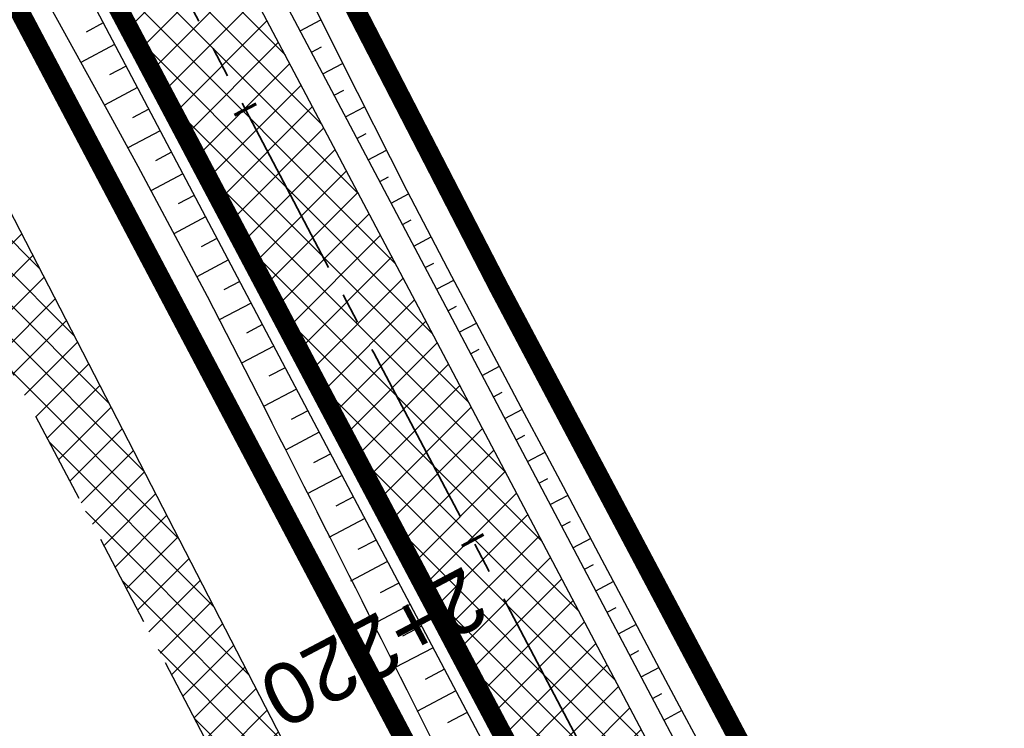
# Model space of a CAD drawing. Header units: metres. Extents: x 7529682 to 7533751, y 5721195 to 5727842.
# Tile 107 of 210: x 7530743 to 7530763, y 5725833 to 5725848. Entities that reach past the tile are written whole.
import ezdxf

# ---------------------------------------------------------------- set-up
doc = ezdxf.new("R2010")
doc.units = ezdxf.units.M
for name, pattern in [('817-dzialki-09-05-04$0$HIDDEN', [0.375, 0.25, -0.125]), ('ACAD_ISO05W100', [33, 24, -3, 0, -3, 0, -3]), ('CENTER2', [28.575000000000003, 19.05, -3.175, 3.175, -3.175]), ('HIDDEN', [9.524999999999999, 6.35, -3.175])]:
    doc.linetypes.add(name, pattern=pattern)
for name, color, linetype in [('C-DROGI-SYTUACJA', 7, 'Continuous'), ('C-DROGI-SYTUACJA-ETYKIETY', 7, 'Continuous'), ('D-hatch-pobocza', 131, 'Continuous'), ('D-pobocza', 60, 'Continuous'), ('D-rowy', 160, 'Continuous'), ('D-skarpa', 2, 'Continuous'), ('D-skarpa-kreskowanie', 2, 'Continuous')]:
    doc.layers.add(name, color=color, linetype=linetype)
for name, color, linetype, lineweight, true_color in [('D-ewidencja-numery', 7, 'Continuous', 50, 0x40ff00), ('D-hatch-ciag-pieszo-rowerowy', 7, 'Continuous', 13, 0xff9f80), ('D-LR-etap-III', 7, '817-dzialki-09-05-04$0$HIDDEN', 50, 0x00008f)]:
    doc.layers.add(name, color=color, linetype=linetype, lineweight=lineweight, true_color=true_color)
for name, color, linetype, lineweight in [('D-krawędzie', 3, 'Continuous', 30), ('D-obrzeża', 2, 'Continuous', 30), ('D-pas-drogowy', 7, 'ACAD_ISO05W100', 50)]:
    doc.layers.add(name, color=color, linetype=linetype, lineweight=lineweight)
doc.layers.add('poprzeczki', color=7, linetype='Continuous', true_color=0x0000c7)
doc.styles.get("Standard").update_dxf_attribs({"font": 'arial.ttf'})
pattern_1 = [(45, (0, 0), (-0.3367596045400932, 0.3367596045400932), []), (135, (0, 0), (-0.3367596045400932, -0.3367596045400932), [])]

# ---------------------------------------------------------------- blocks, each defined once
blk = doc.blocks.new('AeccTickLine')
at = {"color": 0, "linetype": 'ByBlock', "lineweight": -2}
blk.add_line((0, 1), (-3.673819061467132e-16, -1), dxfattribs=at)

msp = doc.modelspace()

# ---------------------------------------------------------------- hatches: boundary and pattern name
at = {"layer": 'D-hatch-ciag-pieszo-rowerowy'}
h = msp.add_hatch(dxfattribs=at)
h.set_pattern_fill('ANSI37', color=256, scale=0.15, style=0)
h.set_pattern_definition(pattern_1)
h.paths.add_polyline_path([(7530714.411684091, 5725910.764586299), (7530696.205942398, 5725945.269212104), (7530692.657486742, 5725952.012780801), (7530691.541264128, 5725951.449744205), (7530695.100067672, 5725944.686510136), (7530713.30630457, 5725910.1809459), (7530731.225186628, 5725876.243669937), (7530749.9411932, 5725840.80064079), (7530759.629252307, 5725822.460878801), (7530760.738189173, 5725823.037785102), (7530751.046456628, 5725841.384501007), (7530732.330539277, 5725876.827361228)])
h.paths.add_polyline_path([(7530713.30630457, 5725910.1809459), (7530695.100067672, 5725944.686510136), (7530691.541264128, 5725951.449744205), (7530690.425041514, 5725950.88670761), (7530693.994192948, 5725944.103808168), (7530712.200589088, 5725909.597942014), (7530730.119780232, 5725875.660080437), (7530748.835751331, 5725840.217118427), (7530758.520315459, 5725821.883972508), (7530759.629252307, 5725822.460878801), (7530749.9411932, 5725840.80064079), (7530731.225186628, 5725876.243669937)])
at = {"layer": 'D-hatch-pobocza'}
h = msp.add_hatch(dxfattribs=at)
h.set_pattern_fill('ANSI37', color=256, scale=0.15, style=0)
h.set_pattern_definition(pattern_1)
h.paths.add_polyline_path([(7530720.98, 5725884.44), (7530708.37, 5725908.34), (7530695.8, 5725932.28), (7530687.36, 5725949.02), (7530675.509999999, 5725970.87), (7530663.29, 5725994.02), (7530649.63, 5726020.19), (7530635.9, 5726046.17), (7530600.685173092, 5726114.059213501), (7530599.742800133, 5726113.514541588), (7530641.555222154, 5726032.007915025), (7530660.960861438, 5725995.070069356), (7530689.128213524, 5725941.540167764), (7530707.335918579, 5725907.031820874), (7530725.255781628, 5725873.092686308), (7530743.969545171, 5725837.653904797), (7530770.526708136, 5725787.119408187), (7530787.864146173, 5725754.266918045), (7530809.812893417, 5725712.701971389), (7530812.027706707, 5725712.540894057), (7530798.84, 5725737.15), (7530787.349999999, 5725758.8), (7530776.05, 5725780.2), (7530760.429999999, 5725809.79), (7530749.219999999, 5725830.63), (7530733.519999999, 5725861.06)])

# ---------------------------------------------------------------- linework, layer by layer
at = {"layer": 'C-DROGI-SYTUACJA', "color": 10, "linetype": 'CENTER2', "lineweight": 35, "ltscale": 0.2}
msp.add_lwpolyline([(7530731.225186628, 5725876.243669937), (7530749.9411932, 5725840.80064079), (7530776.607199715, 5725790.32115803), (7530793.835011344, 5725757.415136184), (7530804.978317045, 5725736.312752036, -0.004099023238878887), (7530807.239406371, 5725731.944510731), (7530820.113028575, 5725706.566228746), (7530830.270223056, 5725687.299354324), (7530846.386568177, 5725656.604833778), (7530866.204308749, 5725619.068234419), (7530877.760224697, 5725597.076230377, 0.1335355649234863), (7530884.90917624, 5725589.391702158), (7530887.484076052, 5725587.791725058, -0.1336076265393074), (7530894.635661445, 5725580.10218264), (7530904.400482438, 5725561.506014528, -0.1127731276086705)], format="xyb", dxfattribs=at)
at = {"layer": 'D-ewidencja-numery', "color": 12, "ltscale": 15, "true_color": 0xc70000}
msp.add_lwpolyline([(7530735.223454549, 5725875.667401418), (7530752.504235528, 5725842.154920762), (7530778.310652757, 5725793.501254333), (7530797.499961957, 5725756.381811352), (7530812.518974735, 5725728.28874362), (7530820.039295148, 5725713.160404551), (7530822.422446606, 5725710.193574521), (7530833.154893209, 5725688.800634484), (7530849.629354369, 5725656.158601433), (7530867.98290276, 5725621.963939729), (7530872.629809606, 5725612.88760475), (7530880.35448859, 5725597.594500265), (7530883.839446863, 5725593.389159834), (7530891.782113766, 5725587.763349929), (7530895.038670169, 5725584.280746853), (7530897.033644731, 5725580.941110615), (7530900.951646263, 5725579.945856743), (7530904.80970798, 5725571.977328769)], dxfattribs=at)
at = {"layer": 'D-krawędzie', "linetype": 'HIDDEN', "ltscale": 0.3, "flags": 128}
msp.add_lwpolyline([(7530572.009999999, 5726166.06), (7530620.380949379, 5726072.761487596), (7530641.555222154, 5726032.007915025), (7530660.960861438, 5725995.070069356), (7530689.128213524, 5725941.540167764), (7530707.335918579, 5725907.031820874), (7530725.255781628, 5725873.092686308), (7530743.969545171, 5725837.653904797), (7530770.526708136, 5725787.119408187), (7530787.864146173, 5725754.266918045), (7530809.897571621, 5725712.541613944), (7530824.739035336, 5725684.389287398), (7530840.856259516, 5725653.693092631), (7530860.675070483, 5725616.154465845), (7530865.283000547, 5725607.394015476), (7530878.050274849, 5725583.079962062), (7530918.171722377, 5725507.178125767), (7530950.162943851, 5725446.305402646), (7530993.419108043, 5725364.264712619), (7531022.766433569, 5725308.719304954), (7531053.80955549, 5725249.872416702), (7531081.165622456, 5725197.874670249), (7531103.902359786, 5725154.540603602), (7531128.123220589, 5725108.448161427), (7531149.3, 5725068.249999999), (7531167.380094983, 5725033.766927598), (7531197.164745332, 5724976.987689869), (7531228.151004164, 5724918.034426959), (7531253.152837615, 5724870.491119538), (7531286.7961686, 5724806.653565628), (7531306.739858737, 5724768.664832), (7531335.094443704, 5724714.652299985), (7531357.3191504, 5724672.438740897), (7531373.644908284, 5724641.454376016), (7531392.161870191, 5724605.998675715), (7531418.480331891, 5724555.852756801), (7531439.726902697, 5724515.582472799), (7531468.399107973, 5724461.077223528), (7531491.782023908, 5724416.527754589), (7531531.990296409, 5724339.832565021), (7531557.226635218, 5724291.658956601), (7531569.851546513, 5724267.577443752), (7531591.375556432, 5724226.547822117), (7531610.003879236, 5724191.103071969), (7531616.882991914, 5724177.998849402), (7531629.984986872, 5724153.025496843), (7531641.006768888, 5724132.021778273), (7531664.906257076, 5724087.616922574), (7531677.64401952, 5724064.785715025), (7531683.112433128, 5724054.988140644), (7531686.752875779, 5724048.180044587), (7531695.447538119, 5724031.696667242), (7531703.748818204, 5724015.917210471), (7531709.214143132, 5724005.513965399), (7531719.388607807, 5723986.14687362), (7531726.295217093, 5723973.000144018), (7531732.740794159, 5723960.735633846), (7531735.13, 5723956.19)], dxfattribs=at)
at = {"layer": 'D-LR-etap-III', "ltscale": 10, "flags": 128}
msp.add_lwpolyline([(7531750.474471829, 5723895.103125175, 0.4, 0.4, 0), (7531750.505, 5723895.13, 0.4, 0.4, 0), (7531682.71, 5724022.92, 0.4, 0.4, 0), (7531619.177023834, 5724147.203692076, 0.4, 0.4, 0), (7531592.308960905, 5724198.48863389, 0.4, 0.4, 0), (7531553.263875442, 5724272.918564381, 0.4, 0.4, 0), (7531504.019999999, 5724366.79, 0.4, 0.4, 0), (7531482.09, 5724407.62, 0.4, 0.4, 0), (7531412.350402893, 5724541.182759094, 0.4, 0.4, 0), (7531388.463669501, 5724586.929768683, 0.4, 0.4, 0), (7531345.12, 5724669.94, 0.4, 0.4, 0), (7531127.66, 5725081.67, 0.4, 0.4, 0), (7531059.253139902, 5725211.040795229, 0.4, 0.4, 0), (7531008.007244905, 5725307.953830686, 0.4, 0.4, 0), (7530964.181635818, 5725390.835555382, 0.4, 0.4, 0), (7530914.557354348, 5725484.683561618, 0.4, 0.4, 0), (7530865.243241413, 5725577.493975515, 0.4, 0.4, 0), (7530840.085257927, 5725624.058651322, 0.4, 0.4, 0), (7530802.559525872, 5725694.924584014, 0.4, 0.4, 0), (7530755.54, 5725787.51, 0.4, 0.4, 0), (7530708.717810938, 5725876.303221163, 0.4, 0.4, 0), (7530695.12, 5725902.09, 0.4, 0.4, 0), (7530642.91397006, 5726001.07839487, 0.4, 0.4, 0), (7530634.934723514, 5726016.146615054, 0.4, 0.4, 0), (7530610.820000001, 5726061.929999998, 0.4, 0.4, 0), (7530610.820000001, 5726061.929999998, 0.4, 0.4, 0), (7530607.21, 5726063.51, 0.4, 0.4, 0), (7530597.42, 5726080.68, 0.4, 0.4, 0), (7530591.16, 5726088.44, 0.4, 0.4, 0), (7530581.28, 5726107.21, 0.4, 0.4, 0), (7530571.29, 5726130.56, 0.4, 0.4, 0), (7530549.554994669, 5726171.527317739, 0.4, 0.4, 0), (7530531.014309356, 5726206.473807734, 0.4, 0.4, 0), (7530516.461208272, 5726236.016618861, 0.4, 0.4, 0), (7530500.798929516, 5726266.141265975, 0.4, 0.4, 0), (7530491.349999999, 5726283.94, 0.4, 0.4, 0), (7530482.4, 5726303.41, 0.4, 0.4, 0), (7530482.4, 5726303.41, 0.4, 0.4, 0), (7530450.41, 5726357.28, 0.4, 0.4, 0), (7530397.759396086, 5726458.499907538, 0.4, 0.4, 0), (7530334.707815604, 5726583.664702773, 0.4, 0.4, 0), (7530303.939274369, 5726645.167943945, 0.4, 0.4, 0), (7530300.509779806, 5726651.777515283, 0.4, 0.4, 0), (7530289.213532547, 5726671.966724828, 0.4, 0.4, 0), (7530281.54, 5726685.57, 0.4, 0.4, 0), (7530261.37085633, 5726724.163374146, 0.4, 0.4, 0), (7530254.03, 5726738.21, 0.4, 0.4, 0), (7530197.219999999, 5726845.06, 0.4, 0.4, 0), (7530194.71, 5726849.15, 0.4, 0.4, 0), (7530195.92, 5726850.75, 0.4, 0.4, 0), (7530170.546669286, 5726892.961489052, 0.4, 0.4, 0), (7530143.174718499, 5726945.065838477, 0.4, 0.4, 0), (7530105.059999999, 5727018.32, 0.4, 0.4, 0), (7530100.059999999, 5727027.16, 0.4, 0.4, 0), (7530062.318670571, 5727099.625398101, 0.4, 0.4, 0), (7530015.378537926, 5727189.420463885, 0.4, 0.4, 0), (7529983.207960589, 5727250.206596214, 0.4, 0.4, 0), (7529953.284293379, 5727306.74720398, 0.4, 0.4, 0), (7529900.67053443, 5727406.15903814, 0.4, 0.4, 0), (7529890.630239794, 5727425.131178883, 0.4, 0.4, 0), (7529875.155383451, 5727454.426350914, 0.4, 0.4, 0), (7529857.560096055, 5727487.787346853, 0.4, 0.4, 0), (7529835.194401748, 5727530.19312405, 0.4, 0.4, 0), (7529811.740544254, 5727574.662079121, 0.4, 0.4, 0), (7529792.101859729, 5727611.922638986, 0.4, 0.4, 0), (7529768.066117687, 5727657.469613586, 0.4, 0.4, 0), (7529755.210566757, 5727682.131373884, 0.4, 0.4, 0), (7529753.309999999, 5727681.13, 0.4, 0.4, 0), (7529739.21, 5727707.77, 0.4, 0.4, 0), (7529735.394745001, 5727711.251990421, 0.4, 0.4, 0), (7529725.42, 5727730.2, 0.4, 0.4, 0), (7529723.55, 5727729.88, 0.4, 0.4, 0), (7529695.566668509, 5727782.932080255, 0.4, 0.4, 0), (7529717.67971874, 5727794.024357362, 0.4, 0.4, 0), (7529736.274870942, 5727758.647400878, 0.4, 0.4, 0), (7529736.274870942, 5727758.647400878, 0.4, 0.4, 0), (7529744.511003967, 5727750.406106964, 0.4, 0.4, 0), (7529744.511003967, 5727750.406106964, 0.4, 0.4, 0), (7529750.282568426, 5727738.549848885, 0.4, 0.4, 0), (7529777.108510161, 5727687.569424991, 0.4, 0.4, 0), (7529796.51537536, 5727651.329932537, 0.4, 0.4, 0), (7529814.937945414, 5727616.793170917, 0.4, 0.4, 0), (7529839.006722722, 5727572.303976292, 0.4, 0.4, 0), (7529860.617626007, 5727532.509108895, 0.4, 0.4, 0), (7529882.348967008, 5727491.504261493, 0.4, 0.4, 0), (7529904.865139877, 5727449.096370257, 0.4, 0.4, 0), (7529920.747384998, 5727418.884773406, 0.4, 0.4, 0), (7529946.676504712, 5727368.547487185, 0.4, 0.4, 0), (7529972.024701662, 5727320.573310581, 0.4, 0.4, 0), (7529987.740014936, 5727290.153392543, 0.4, 0.4, 0), (7529996.497385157, 5727273.661630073, 0.4, 0.4, 0), (7530017.541471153, 5727234.202689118, 0.4, 0.4, 0), (7530033.053657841, 5727204.864166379, 0.4, 0.4, 0), (7530051.622983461, 5727170.222745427, 0.4, 0.4, 0), (7530069.276612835, 5727137.015751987, 0.4, 0.4, 0), (7530089.385386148, 5727097.533639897, 0.4, 0.4, 0), (7530109.712512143, 5727060.746615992, 0.4, 0.4, 0), (7530136.769722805, 5727011.640131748, 0.4, 0.4, 0), (7530162.446686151, 5726962.743777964, 0.4, 0.4, 0), (7530187.674104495, 5726916.992101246, 0.4, 0.4, 0), (7530207.820739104, 5726879.335323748, 0.4, 0.4, 0), (7530230.625609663, 5726834.518686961, 0.4, 0.4, 0), (7530262.288093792, 5726776.61832811, 0.4, 0.4, 0), (7530277.509672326, 5726760.213143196, 0.4, 0.4, 0), (7530286.036865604, 5726744.106684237, 0.4, 0.4, 0), (7530288.097472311, 5726735.884066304, 0.4, 0.4, 0), (7530290.393870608, 5726725.046963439, 0.4, 0.4, 0), (7530296.17664807, 5726713.582980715, 0.4, 0.4, 0), (7530302.726195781, 5726701.18226779, 0.4, 0.4, 0), (7530325.685047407, 5726657.466383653, 0.4, 0.4, 0), (7530343.243978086, 5726623.648592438, 0.4, 0.4, 0), (7530360.229820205, 5726591.746871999, 0.4, 0.4, 0), (7530383.20855044, 5726548.059469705, 0.4, 0.4, 0), (7530406.017875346, 5726503.605514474, 0.4, 0.4, 0), (7530427.464919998, 5726462.620289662, 0.4, 0.4, 0), (7530447.9278544, 5726424.388014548, 0.4, 0.4, 0), (7530471.126878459, 5726379.920667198, 0.4, 0.4, 0), (7530490.501003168, 5726343.033350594, 0.4, 0.4, 0), (7530509.499458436, 5726306.733076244, 0.4, 0.4, 0), (7530529.890269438, 5726267.244072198, 0.4, 0.4, 0), (7530543.852446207, 5726238.990319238, 0.4, 0.4, 0), (7530554.808897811, 5726218.943990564, 0.4, 0.4, 0), (7530559.027108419, 5726212.223286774, 0.4, 0.4, 0), (7530563.060988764, 5726206.409670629, 0.4, 0.4, 0), (7530566.93354971, 5726200.463543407, 0.4, 0.4, 0), (7530569.771022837, 5726194.901501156, 0.4, 0.4, 0), (7530571.47319415, 5726191.282350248, 0.4, 0.4, 0), (7530572.839142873, 5726188.024533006, 0.4, 0.4, 0), (7530575.295071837, 5726182.034664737, 0.4, 0.4, 0), (7530579.736851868, 5726173.306070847, 0.4, 0.4, 0), (7530583.3, 5726167.41, 0.4, 0.4, 0), (7530593.4, 5726163.33, 0.4, 0.4, 0), (7530598.618375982, 5726155.264489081, 0.4, 0.4, 0), (7530608.258304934, 5726140.497132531, 0.4, 0.4, 0), (7530603.269999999, 5726136.83, 0.4, 0.4, 0), (7530606.53, 5726131.84, 0.4, 0.4, 0), (7530604.239057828, 5726124.21679044, 0.4, 0.4, 0), (7530605.847136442, 5726121.630127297, 0.4, 0.4, 0), (7530608.971611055, 5726116.164124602, 0.4, 0.4, 0), (7530618.114293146, 5726097.791111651, 0.4, 0.4, 0), (7530651.213125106, 5726034.959524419, 0.4, 0.4, 0), (7530670.243741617, 5725998.61095082, 0.4, 0.4, 0), (7530698.075474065, 5725945.952624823, 0.4, 0.4, 0), (7530716.505955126, 5725911.3051464, 0.4, 0.4, 0), (7530735.223454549, 5725875.667401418, 0.4, 0.4, 0), (7530752.504235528, 5725842.154920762, 0.4, 0.4, 0), (7530778.310652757, 5725793.501254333, 0.4, 0.4, 0), (7530797.499961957, 5725756.381811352, 0.4, 0.4, 0), (7530812.518974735, 5725728.28874362, 0.4, 0.4, 0), (7530820.039295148, 5725713.160404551, 0.4, 0.4, 0), (7530822.422446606, 5725710.193574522, 0.4, 0.4, 0), (7530833.154893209, 5725688.800634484, 0.4, 0.4, 0), (7530849.629354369, 5725656.158601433, 0.4, 0.4, 0), (7530867.98290276, 5725621.963939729, 0.4, 0.4, 0), (7530872.629809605, 5725612.88760475, 0.4, 0.4, 0), (7530880.354488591, 5725597.594500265, 0.4, 0.4, 0), (7530883.839446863, 5725593.389159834, 0.4, 0.4, 0), (7530891.782113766, 5725587.763349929, 0.4, 0.4, 0), (7530895.038670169, 5725584.280746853, 0.4, 0.4, 0), (7530897.033644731, 5725580.941110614, 0.4, 0.4, 0), (7530900.951646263, 5725579.945856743, 0.4, 0.4, 0), (7530904.80970798, 5725571.977328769, 0.4, 0.4, 0), (7530903.682362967, 5725568.566434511, 0.4, 0.4, 0), (7530908.900614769, 5725558.844845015, 0.4, 0.4, 0), (7530910.252030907, 5725545.671606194, 0.4, 0.4, 0), (7530912.872986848, 5725538.645543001, 0.4, 0.4, 0), (7530945.278171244, 5725478.464284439, 0.4, 0.4, 0), (7530959.692318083, 5725450.24628822, 0.4, 0.4, 0), (7531002.82670893, 5725368.192370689, 0.4, 0.4, 0), (7531044.703532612, 5725290.314293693, 0.4, 0.4, 0), (7531064.098839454, 5725253.212562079, 0.4, 0.4, 0), (7531083.010253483, 5725216.677517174, 0.4, 0.4, 0), (7531113.013137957, 5725158.465613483, 0.4, 0.4, 0), (7531137.364304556, 5725113.07076138, 0.4, 0.4, 0), (7531150.830830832, 5725086.711759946, 0.4, 0.4, 0), (7531159.745663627, 5725076.640848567, 0.4, 0.4, 0), (7531166.309999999, 5725074.58, 0.4, 0.4, 0), (7531172.29, 5725062.58, 0.4, 0.4, 0), (7531170.589828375, 5725055.605912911, 0.4, 0.4, 0), (7531173.732823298, 5725044.080706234, 0.4, 0.4, 0), (7531215.342008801, 5724964.859648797, 0.4, 0.4, 0), (7531238.054496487, 5724921.684649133, 0.4, 0.4, 0), (7531262.389821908, 5724875.282876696, 0.4, 0.4, 0), (7531295.587160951, 5724811.265731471, 0.4, 0.4, 0), (7531348.487908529, 5724712.362812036, 0.4, 0.4, 0), (7531363.740817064, 5724682.68394264, 0.4, 0.4, 0), (7531366.986905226, 5724675.865317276, 0.4, 0.4, 0), (7531382.541261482, 5724646.110625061, 0.4, 0.4, 0), (7531401.299165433, 5724610.874551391, 0.4, 0.4, 0), (7531428.964837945, 5724558.862274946, 0.4, 0.4, 0), (7531449.111202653, 5724520.397801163, 0.4, 0.4, 0), (7531477.292992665, 5724465.831467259, 0.4, 0.4, 0), (7531500.996290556, 5724421.112506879, 0.4, 0.4, 0), (7531512.121834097, 5724400.549045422, 0.4, 0.4, 0), (7531513.78163794, 5724396.757451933, 0.4, 0.4, 0), (7531526.32, 5724379.39, 0.4, 0.4, 0), (7531566.783642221, 5724302.73628205, 0.4, 0.4, 0), (7531612.277141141, 5724225.610079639, 0.4, 0.4, 0), (7531620.492868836, 5724210.547642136, 0.4, 0.4, 0), (7531631.578040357, 5724196.257865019, 0.4, 0.4, 0), (7531653.484221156, 5724152.433527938, 0.4, 0.4, 0), (7531661.150970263, 5724128.493551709, 0.4, 0.4, 0), (7531673.881448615, 5724101.186377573, 0.4, 0.4, 0), (7531684.690667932, 5724081.184137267, 0.4, 0.4, 0), (7531699.212076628, 5724051.170357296, 0.4, 0.4, 0), (7531704.034088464, 5724040.583605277, 0.4, 0.4, 0), (7531704.034088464, 5724040.583605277, 0.4, 0.4, 0), (7531703.912935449, 5724037.170021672, 0.4, 0.4, 0), (7531736.419851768, 5723969.232086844, 0.4, 0.4, 0), (7531738.285051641, 5723967.699360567, 0.4, 0.4, 0), (7531742.180915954, 5723962.346428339, 0.4, 0.4, 0), (7531744.286141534, 5723958.615526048, 0.4, 0.4, 0), (7531755.393260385, 5723944.192617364, 0.4, 0.4, 0), (7531758.69, 5723936.76, 0.4, 0.4, 0), (7531780.08, 5723929.25, 0.4, 0.4, 0), (7531792.611989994, 5723906.337708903, 0.4, 0.4, 0), (7531792.611989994, 5723906.337708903, 0.4, 0.4, 0), (7531756.962094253, 5723883.055323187, 0.4, 0.4, 0), (7531750.46, 5723895.130000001, 0.4, 0.4, 0), (7531750.46, 5723895.130000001, 0, 0, 0)], format="xyseb", dxfattribs=at)
at = {"layer": 'D-obrzeża'}
for points in [[(7530816.719618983, 5725716.018528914), (7530808.344729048, 5725732.528263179, 0.004098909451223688), (7530806.083701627, 5725736.89638252), (7530794.941395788, 5725757.996873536), (7530777.713539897, 5725790.902979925), (7530751.046456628, 5725841.384501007), (7530732.330539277, 5725876.827361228), (7530714.411684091, 5725910.764586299), (7530696.205942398, 5725945.269212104), (7530668.046470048, 5725998.784136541), (7530664.910117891, 5726005.013743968, 0.005149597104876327), (7530662.074668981, 5726010.504156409), (7530653.607852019, 5726026.492780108, -0.005149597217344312), (7530650.772403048, 5726031.983192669), (7530642.15542369, 5726049.098744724), (7530627.426120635, 5726076.938607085), (7530607.072789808, 5726115.582281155, 0.0171909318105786), (7530603.662130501, 5726121.550863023), (7530600.460822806, 5726126.731204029, -0.2231735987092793), (7530600.169674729, 5726129.265560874), (7530602.62444678, 5726136.556380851), (7530601.532376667, 5726138.657784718)], [(7530597.423349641, 5726127.911989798, 0.1239919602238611), (7530598.087196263, 5726125.816569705), (7530601.490245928, 5726120.309770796, -0.0171909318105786), (7530604.900905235, 5726114.341188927), (7530625.206004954, 5726075.789088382), (7530639.927362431, 5726047.964838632), (7530648.539517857, 5726030.859026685, 0.005149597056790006), (7530651.374987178, 5726025.36862485), (7530659.841864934, 5726009.380030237, -0.005149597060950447), (7530662.677334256, 5726003.889628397), (7530665.829676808, 5725997.62831794), (7530693.994192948, 5725944.103808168), (7530712.200589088, 5725909.597942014), (7530730.119780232, 5725875.660080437), (7530748.835751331, 5725840.217118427), (7530775.500859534, 5725789.739336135), (7530792.728626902, 5725756.83339883), (7530803.872935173, 5725735.729115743, -0.004099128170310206), (7530806.134081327, 5725731.360762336), (7530819.007277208, 5725705.983294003)]]:
    msp.add_lwpolyline(points, format="xyb", dxfattribs=at)
at = {"layer": 'D-pas-drogowy', "ltscale": 0.2, "flags": 128}
msp.add_lwpolyline([(7531633.018560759, 5724182.834272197, 0.4, 0.4, 0), (7531617.558899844, 5724211.608162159, 0.4, 0.4, 0), (7531566.783642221, 5724302.73628205, 0.4, 0.4, 0), (7531538.419082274, 5724356.469679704, 0.4, 0.4, 0), (7531526.32, 5724379.39, 0.4, 0.4, 0), (7531516.102085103, 5724393.607319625, 0.4, 0.4, 0.001485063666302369), (7531513.78037409, 5724396.837773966, 0.4, 0.4, 0), (7531501.87, 5724413.41, 0.4, 0.4, 0), (7531474.926107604, 5724464.507896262, 0.4, 0.4, 0), (7531446.200436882, 5724518.992313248, 0.4, 0.4, 0), (7531424.962185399, 5724559.262257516, 0.4, 0.4, 0), (7531398.444460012, 5724609.565801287, 0.4, 0.4, 0), (7531379.647455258, 5724645.216004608, 0.4, 0.4, 0), (7531365.23, 5724672.56, 0.4, 0.4, 0), (7531341.305752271, 5724717.915356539, 0.4, 0.4, 0), (7531312.899996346, 5724771.788898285, 0.4, 0.4, 0), (7531292.590923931, 5724810.306502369, 0.4, 0.4, 0), (7531259.391619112, 5724873.271351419, 0.4, 0.4, 0), (7531233.740401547, 5724921.922582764, 0.4, 0.4, 0), (7531203.072738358, 5724980.092044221, 0.4, 0.4, 0), (7531173.471398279, 5725036.225177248, 0.4, 0.4, 0), (7531168.269999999, 5725046.09, 0.4, 0.4, 0), (7531172.29, 5725062.58, 0.4, 0.4, 0), (7531166.309999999, 5725074.58, 0.4, 0.4, 0), (7531150.32, 5725079.6, 0.4, 0.4, 0), (7531141.5, 5725096.43, 0.4, 0.4, 0), (7531109.311735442, 5725157.814415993, 0.4, 0.4, 0), (7531086.641300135, 5725201.047918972, 0.4, 0.4, 0), (7531059.198258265, 5725253.383662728, 0.4, 0.4, 0), (7531028.206828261, 5725312.48946212, 0.4, 0.4, 0), (7530999.104694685, 5725367.990143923, 0.4, 0.4, 0), (7530956.247527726, 5725449.724815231, 0.4, 0.4, 0), (7530924.397774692, 5725510.463768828, 0.4, 0.4, 0), (7530897.509999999, 5725561.74, 0.4, 0.4, 0), (7530894.46, 5725566.14, 0.4, 0.4, 0), (7530892.16, 5725570.49, 0.4, 0.4, 0), (7530869.362688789, 5725613.307018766, 0.4, 0.4, 0), (7530861.693971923, 5725627.704613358, 0.4, 0.4, 0), (7530852.74, 5725644.52, 0.4, 0.4, 0), (7530831.509999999, 5725684.2, 0.4, 0.4, 0), (7530811.13, 5725722.52, 0.4, 0.4, 0), (7530792.3476413, 5725757.940652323, 0.4, 0.4, 0), (7530768.03, 5725803.8, 0.4, 0.4, 0), (7530748.768542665, 5725840.178507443, 0.4, 0.4, 0), (7530727.7, 5725879.97, 0.4, 0.4, 0), (7530712.0981582, 5725909.54523909, 0.4, 0.4, 0), (7530693.644105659, 5725944.645156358, 0.4, 0.4, 0), (7530665.702224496, 5725997.538976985, 0.4, 0.4, 0), (7530641.759999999, 5726042.88, 0.4, 0.4, 0), (7530616.5, 5726091.48, 0.4, 0.4, 0), (7530604.628439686, 5726114.319880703, 0.4, 0.4, -0.007762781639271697), (7530602.5, 5726118.43, 0.4, 0.4, 0), (7530603.992037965, 5726123.394821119, 0.4, 0.4, 0), (7530606.53, 5726131.84, 0.4, 0.4, 0), (7530603.269999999, 5726136.83, 0.4, 0.4, 0), (7530593.775620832, 5726151.368713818, 0.4, 0.4, 0), (7530590.202637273, 5726156.84001263, 0.4, 0.4, 0), (7530583.3, 5726167.41, 0.4, 0.4, 0), (7530580.578343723, 5726170.427567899, 0.4, 0.4, 0), (7530575.849999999, 5726175.67, 0.4, 0.4, 0), (7530569.009999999, 5726186.66, 0.4, 0.4, 0), (7530562.555322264, 5726199.189409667, 0.4, 0.4, 0), (7530555.67, 5726211.39, 0.4, 0.4, 0), (7530548.29, 5726224.23, 0.4, 0.4, 0), (7530540.58, 5726237.71, 0.4, 0.4, 0), (7530532.679999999, 5726252.65, 0.4, 0.4, 0), (7530524.059999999, 5726269.35, 0.4, 0.4, 0), (7530502.82, 5726309.91, 0.4, 0.4, 0), (7530488.83, 5726336.63, 0.4, 0.4, 0), (7530466.03, 5726380.16, 0.4, 0.4, 0), (7530438.469999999, 5726432.77, 0.4, 0.4, 0), (7530424.53, 5726459.09, 0.4, 0.4, 0), (7530401.63, 5726502.97, 0.4, 0.4, 0), (7530383.38, 5726538.06, 0.4, 0.4, 0), (7530353.969999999, 5726593.52, 0.4, 0.4, 0), (7530338.469999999, 5726622.74, 0.4, 0.4, 0), (7530322.009999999, 5726653.88, 0.4, 0.4, 0), (7530297.54, 5726700.33, 0.4, 0.4, 0), (7530287.38, 5726719.6, 0.4, 0.4, 0), (7530285.94993921, 5726722.315508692, 0.4, 0.4, 0), (7530280.259999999, 5726733.12, 0.4, 0.4, 0), (7530266.73, 5726758.74, 0.4, 0.4, 0), (7530260.42, 5726770.47, 0.4, 0.4, 0), (7530253.25, 5726783.82, 0.4, 0.4, 0), (7530244.95, 5726799.33, 0.4, 0.4, 0), (7530239.389999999, 5726808.49, 0.4, 0.4, 0), (7530238.29, 5726807.9, 0.4, 0.4, 0), (7530218.11, 5726850.67, 0.4, 0.4, 0), (7530175.906646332, 5726928.168028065, 0.4, 0.4, 0), (7530096.679999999, 5727076.15, 0.4, 0.4, 0), (7530094.679999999, 5727079.89, 0.4, 0.4, 0), (7530064.59693469, 5727135.522637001, 0.4, 0.4, 0), (7530046.730970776, 5727168.8921561, 0.4, 0.4, 0), (7530025.803045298, 5727208.461374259, 0.4, 0.4, 0), (7530012.846501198, 5727232.979315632, 0.4, 0.4, 0), (7529994.15, 5727268.45, 0.4, 0.4, 0), (7529981.670868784, 5727291.93018666, 0.4, 0.4, 0), (7529949.889999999, 5727351.73, 0.4, 0.4, 0), (7529924.75, 5727399.03, 0.4, 0.4, 0), (7529915.515824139, 5727417.099754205, 0.4, 0.4, 0), (7529885.83, 5727475.19, 0.4, 0.4, 0), (7529862.559999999, 5727519.97, 0.4, 0.4, 0), (7529852.984923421, 5727538.191086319, 0.4, 0.4, 0), (7529836.513084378, 5727569.51130111, 0.4, 0.4, 0), (7529815.36890814, 5727609.140983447, 0.4, 0.4, 0), (7529792.795203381, 5727651.247499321, 0.4, 0.4, 0), (7529774.199114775, 5727685.858348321, 0.4, 0.4, 0), (7529746.966026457, 5727736.059440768, 0.4, 0.4, 0), (7529733.92, 5727757.62, 0.4, 0.4, 0), (7529708.607472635, 5727806.388536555, 0.4, 0.4, 0), (7529688.491967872, 5727796.344621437, 0.4, 0.4, 0), (7529723.55, 5727729.88, 0.4, 0.4, 0), (7529725.42, 5727730.2, 0.4, 0.4, 0), (7529735.38, 5727711.28, 0.4, 0.4, 0), (7529739.21, 5727707.77, 0.4, 0.4, 0), (7529753.309999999, 5727681.13, 0.4, 0.4, 0), (7529755.178396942, 5727682.114424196, 0.4, 0.4, 0), (7529792.101859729, 5727611.922638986, 0.4, 0.4, 0), (7529811.740544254, 5727574.662079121, 0.4, 0.4, 0), (7529835.194401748, 5727530.19312405, 0.4, 0.4, 0), (7529857.560096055, 5727487.787346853, 0.4, 0.4, 0), (7529875.155383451, 5727454.426350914, 0.4, 0.4, 0), (7529890.630239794, 5727425.131178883, 0.4, 0.4, 0), (7529900.67053443, 5727406.15903814, 0.4, 0.4, 0), (7529953.284293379, 5727306.74720398, 0.4, 0.4, 0), (7529983.207960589, 5727250.206596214, 0.4, 0.4, 0), (7530015.378537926, 5727189.420463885, 0.4, 0.4, 0), (7530062.318670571, 5727099.625398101, 0.4, 0.4, 0), (7530100.059999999, 5727027.16, 0.4, 0.4, 0), (7530105.059999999, 5727018.32, 0.4, 0.4, 0), (7530143.174718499, 5726945.065838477, 0.4, 0.4, 0), (7530170.546669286, 5726892.961489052, 0.4, 0.4, 0), (7530195.92, 5726850.75, 0.4, 0.4, 0), (7530194.71, 5726849.15, 0.4, 0.4, 0), (7530197.219999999, 5726845.06, 0.4, 0.4, 0), (7530254.03, 5726738.21, 0.4, 0.4, 0), (7530261.37085633, 5726724.163374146, 0.4, 0.4, 0), (7530281.54, 5726685.57, 0.4, 0.4, 0), (7530289.213532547, 5726671.966724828, 0.4, 0.4, 0), (7530300.509779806, 5726651.777515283, 0.4, 0.4, 0), (7530303.939274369, 5726645.167943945, 0.4, 0.4, 0), (7530334.707815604, 5726583.664702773, 0.4, 0.4, 0), (7530397.759396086, 5726458.499907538, 0.4, 0.4, 0), (7530450.41, 5726357.28, 0.4, 0.4, 0), (7530482.4, 5726303.41, 0.4, 0.4, 0), (7530483.687990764, 5726301.003383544, 0.4, 0.4, 0), (7530491.349999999, 5726283.94, 0.4, 0.4, 0), (7530512.67, 5726243.78, 0.4, 0.4, 0), (7530529.429999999, 5726209.46, 0.4, 0.4, 0), (7530571.29, 5726130.56, 0.4, 0.4, 0), (7530581.28, 5726107.21, 0.4, 0.4, 0), (7530591.16, 5726088.44, 0.4, 0.4, 0), (7530597.42, 5726080.68, 0.4, 0.4, 0), (7530607.21, 5726063.51, 0.4, 0.4, 0), (7530610.820000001, 5726061.929999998, 0.4, 0.4, 0), (7530634.934723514, 5726016.146615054, 0.4, 0.4, 0), (7530642.91397006, 5726001.07839487, 0.4, 0.4, 0), (7530695.12, 5725902.09, 0.4, 0.4, 0), (7530708.717810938, 5725876.303221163, 0.4, 0.4, 0), (7530755.54, 5725787.51, 0.4, 0.4, 0), (7530802.559525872, 5725694.924584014, 0.4, 0.4, 0), (7530840.085257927, 5725624.058651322, 0.4, 0.4, 0), (7530865.243241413, 5725577.493975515, 0.4, 0.4, 0), (7530914.557354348, 5725484.683561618, 0.4, 0.4, 0), (7530964.181635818, 5725390.835555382, 0.4, 0.4, 0), (7531008.007244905, 5725307.953830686, 0.4, 0.4, 0), (7531059.253139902, 5725211.040795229, 0.4, 0.4, 0), (7531127.66, 5725081.67, 0.4, 0.4, 0), (7531345.12, 5724669.94, 0.4, 0.4, 0), (7531388.463669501, 5724586.929768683, 0.4, 0.4, 0), (7531412.350402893, 5724541.182759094, 0.4, 0.4, 0), (7531482.09, 5724407.62, 0.4, 0.4, 0), (7531504.019999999, 5724366.79, 0.4, 0.4, 0), (7531519.374444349, 5724337.520497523, 0.4, 0.4, 0), (7531563.748815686, 5724252.931583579, 0.4, 0.4, 0), (7531602.175111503, 5724179.681224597, 0.4, 0.4, 0), (7531619.177023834, 5724147.203692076, 0.4, 0.4, 0), (7531625.038493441, 5724135.63500206, 0.4, 0.4, 0), (7531656.796442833, 5724073.31633882, 0.4, 0.4, 0), (7531675.12, 5724037.36, 0.4, 0.4, 0), (7531682.71, 5724022.92, 0.4, 0.4, 0), (7531705.565196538, 5723979.810545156, 0.4, 0.4, 0), (7531736.605941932, 5723921.261514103, 0.4, 0.4, 0), (7531750.46, 5723895.130000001, 0.4, 0.4, 0), (7531740.769999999, 5723886.56, 0.4, 0.4, 0), (7531732.86, 5723885, 0.4, 0.4, 0), (7531722.179999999, 5723887.77, 0.4, 0.4, 0), (7531729.87, 5723862.17, 0.4, 0.4, 0), (7531742.92, 5723861.93, 0.4, 0.4, 0), (7531763.71, 5723859.52, 0.4, 0.4, 0), (7531768.42, 5723854.12, 0.4, 0.4, 0), (7531787.42, 5723817.97, 0.4, 0.4, 0), (7531795.57, 5723809.82, 0.4, 0.4, 0), (7531816.346897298, 5723819.850397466, 0.4, 0.4, 0), (7531816.346897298, 5723819.850397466, 0.4, 0.4, 0), (7531805.059999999, 5723843.23, 0.4, 0.4, 0), (7531803.61, 5723886.23, 0.4, 0.4, 0), (7531803.61, 5723886.23, 0.4, 0.4, 0), (7531780.08, 5723929.25, 0.4, 0.4, 0), (7531758.69, 5723936.76, 0.4, 0.4, 0), (7531749.3590272, 5723946.412126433, 0.4, 0.4, 0), (7531742.71, 5723953.29, 0.4, 0.4, 0), (7531735.177368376, 5723967.877529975, 0.4, 0.4, 0), (7531722.37, 5723992.68, 0.4, 0.4, 0), (7531705.041669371, 5724030.885563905, 0.4, 0.4, 0), (7531699.469999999, 5724043.17, 0.4, 0.4, 0), (7531692.69, 5724058.11, 0.4, 0.4, 0), (7531679.672010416, 5724084.016803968, 0.4, 0.4, 0), (7531674.55, 5724094.21, 0.4, 0.4, 0), (7531666.633166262, 5724114.002855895, 0.4, 0.4, 0), (7531649, 5724153.82, 0.4, 0.4, 0), (7531641.49, 5724149.34, 0.4, 0.4, 0), (7531626.04, 5724179.34, 0.4, 0.4, 0), (7531633.03, 5724182.84, 0, 0, 0)], format="xyseb", dxfattribs=at)
at = {"layer": 'D-pobocza'}
for points in [[(7530817.069429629, 5725716.434027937), (7530808.786858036, 5725732.76176432, 0.004098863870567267), (7530806.525855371, 5725737.129834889), (7530795.383949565, 5725758.229568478), (7530778.156075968, 5725791.135708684), (7530751.488562, 5725841.618045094), (7530732.772680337, 5725877.060837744), (7530714.853835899, 5725910.998042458), (7530696.648292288, 5725945.502292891), (7530668.489828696, 5725999.015300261), (7530665.356674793, 5726005.238566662, 0.005149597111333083), (7530662.521229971, 5726010.728981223), (7530654.054424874, 5726026.717611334, -0.005149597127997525), (7530651.218980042, 5726032.208025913), (7530642.601035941, 5726049.325525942), (7530627.870143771, 5726077.168510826), (7530607.515180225, 5726115.815284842, 0.01719093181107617), (7530604.087467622, 5726121.813709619), (7530600.886159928, 5726126.994050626, -0.0952056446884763), (7530600.550530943, 5726127.875840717)], [(7530602.007271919, 5726118.490346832, -0.01261795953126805), (7530604.458514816, 5726114.108185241), (7530624.761981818, 5726075.559184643), (7530639.481750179, 5726047.738057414), (7530648.092941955, 5726030.634191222, 0.005149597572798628), (7530650.928415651, 5726025.14379095), (7530659.395303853, 5726009.155205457, -0.00514959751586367), (7530662.230777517, 5726003.664805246), (7530665.386318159, 5725997.397154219), (7530693.551843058, 5725943.870727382), (7530711.758370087, 5725909.364613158), (7530729.677628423, 5725875.426624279), (7530748.393610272, 5725839.983641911), (7530775.058323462, 5725789.506607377), (7530792.286073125, 5725756.600703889), (7530803.430782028, 5725735.495662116, -0.004099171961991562), (7530805.691951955, 5725731.127261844), (7530814.620754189, 5725713.525533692)]]:
    msp.add_lwpolyline(points, format="xyb", dxfattribs=at)
msp.add_lwpolyline([(7530798.84, 5725737.15), (7530787.349999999, 5725758.8), (7530776.05, 5725780.2), (7530760.429999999, 5725809.79), (7530749.219999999, 5725830.63), (7530733.519999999, 5725861.06), (7530720.98, 5725884.44), (7530708.37, 5725908.34), (7530695.8, 5725932.28), (7530687.36, 5725949.02), (7530675.509999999, 5725970.87), (7530663.29, 5725994.02), (7530649.63, 5726020.19), (7530635.9, 5726046.17), (7530600.685173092, 5726114.059213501), (7530599.742800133, 5726113.514541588)], dxfattribs=at)
at = {"layer": 'D-rowy', "linetype": 'HIDDEN', "ltscale": 0.1, "const_width": 0.4, "flags": 128}
msp.add_lwpolyline([(7530741.879316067, 5725849.304278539), (7530762.298990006, 5725810.645308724)], dxfattribs=at)
at = {"layer": 'D-skarpa', "linetype": 'Continuous'}
for points in [[(7530748.738959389, 5725847.871175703), (7530749.258122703, 5725846.824127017), (7530750.624298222, 5725844.131213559), (7530751.539779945, 5725842.374672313), (7530751.841372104, 5725841.804047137, 0.0002368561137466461), (7530777.322847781, 5725793.792695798), (7530778.557354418, 5725791.351335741), (7530779.540217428, 5725789.300423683), (7530781.844541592, 5725784.863040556), (7530784.814099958, 5725779.157269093)], [(7530742.689298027, 5725849.009704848), (7530744.539219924, 5725845.653465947), (7530745.099973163, 5725844.62837919), (7530746.518525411, 5725841.963123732), (7530747.425204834, 5725840.201934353), (7530747.716541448, 5725839.625893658, -0.001221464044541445), (7530751.932152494, 5725831.272795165), (7530754.234357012, 5725826.834184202), (7530756.510455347, 5725822.381782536), (7530758.747845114, 5725817.9089329), (7530760.987699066, 5725813.437384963), (7530763.285323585, 5725808.996354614, 0.006340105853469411), (7530770.474156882, 5725795.829605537), (7530774.495049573, 5725789.205405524), (7530775.650722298, 5725787.264094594), (7530778.122658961, 5725782.914464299)]]:
    msp.add_lwpolyline(points, format="xyb", dxfattribs=at)
at = {"layer": 'D-skarpa-kreskowanie', "linetype": 'Continuous'}
for p, q in [((7530748.429700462, 5725847.410697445, 107.3316931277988), (7530748.855732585, 5725847.635667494, 107.0104883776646)), ((7530744.388434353, 5725847.568356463, 107.2294682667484), (7530744.038070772, 5725847.383343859, 106.965313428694)), ((7530744.62191087, 5725847.126215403, 107.2224890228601), (7530743.92910492, 5725846.760373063, 106.7001515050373)), ((7530748.663176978, 5725846.968556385, 107.3256874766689), (7530748.870547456, 5725847.078060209, 107.1693415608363)), ((7530744.855387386, 5725846.684074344, 107.2155097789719), (7530744.512945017, 5725846.503244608, 106.9573270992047)), ((7530748.896653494, 5725846.526415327, 107.3203411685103), (7530749.300870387, 5725846.739865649, 107.0155839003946)), ((7530745.088863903, 5725846.241933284, 107.2085305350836), (7530744.411900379, 5725845.884456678, 106.698137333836)), ((7530749.130130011, 5725846.084274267, 107.3178251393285), (7530749.328622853, 5725846.189090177, 107.1681724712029)), ((7530745.322340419, 5725845.799792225, 107.2020113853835), (7530744.987485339, 5725845.622969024, 106.9495491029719)), ((7530749.363606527, 5725845.642133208, 107.3153091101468), (7530749.753361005, 5725845.847946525, 107.0214557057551)), ((7530745.555816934, 5725845.357651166, 107.1960057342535), (7530744.89261477, 5725845.007441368, 106.6959878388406)), ((7530749.597083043, 5725845.199992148, 107.3127930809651), (7530749.788344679, 5725845.300989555, 107.1685923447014)), ((7530749.830559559, 5725844.757851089, 107.3102770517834), (7530750.205851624, 5725844.9560274, 107.0273275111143)), ((7530745.789293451, 5725844.915510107, 107.1904745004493), (7530745.460602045, 5725844.741941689, 106.9426592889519)), ((7530746.022769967, 5725844.473369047, 107.1879584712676), (7530745.36682979, 5725844.126994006, 106.6934157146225)), ((7530750.064036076, 5725844.31571003, 107.3077610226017), (7530750.248066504, 5725844.412888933, 107.1690122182)), ((7530746.256246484, 5725844.031227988, 107.1854424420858), (7530745.928997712, 5725843.858421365, 106.9387148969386)), ((7530750.297512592, 5725843.873568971, 107.3058719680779), (7530750.659071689, 5725844.064493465, 107.0332763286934)), ((7530746.489723, 5725843.589086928, 107.1829264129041), (7530745.83666809, 5725843.244235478, 106.6905589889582)), ((7530750.530989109, 5725843.431427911, 107.3075226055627), (7530750.710576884, 5725843.526260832, 107.1721233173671)), ((7530746.723199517, 5725843.14694587, 107.1804103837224), (7530746.397393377, 5725842.974901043, 106.9347705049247)), ((7530750.764465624, 5725842.989286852, 107.3091732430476), (7530751.121257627, 5725843.17769404, 107.0401717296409)), ((7530746.956676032, 5725842.70480481, 107.1778943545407), (7530746.30650639, 5725842.361476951, 106.6877022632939)), ((7530750.997942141, 5725842.547145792, 107.3108238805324), (7530751.175146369, 5725842.64072006, 107.1772216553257)), ((7530747.190152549, 5725842.262663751, 107.1757844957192), (7530746.865494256, 5725842.091225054, 106.9310100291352)), ((7530751.231418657, 5725842.105004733, 107.3128880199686), (7530751.58392465, 5725842.291148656, 107.047117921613)), ((7530747.423629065, 5725841.820522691, 107.1774351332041), (7530746.769706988, 5725841.475213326, 106.6844139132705)), ((7530751.464895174, 5725841.662863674, 107.316727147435), (7530751.641229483, 5725841.755978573, 107.183780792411)), ((7530747.657105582, 5725841.378381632, 107.1790857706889), (7530747.327841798, 5725841.204510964, 106.9308390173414)), ((7530751.698432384, 5725841.220754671, 107.321717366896), (7530752.052566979, 5725841.407827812, 107.054697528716)), ((7530747.890582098, 5725840.936240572, 107.1807364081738), (7530747.227449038, 5725840.586067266, 106.6807706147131)), ((7530751.93197648, 5725840.778649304, 107.3269249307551), (7530752.109878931, 5725840.872627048, 107.1927854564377)), ((7530752.165520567, 5725840.336543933, 107.3327865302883), (7530752.523180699, 5725840.525479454, 107.0631087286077)), ((7530748.124058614, 5725840.494099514, 107.1826845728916), (7530747.789973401, 5725840.317682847, 106.9308027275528)), ((7530748.35753513, 5725840.051958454, 107.186523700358), (7530747.68158251, 5725839.695015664, 106.676892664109)), ((7530752.399064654, 5725839.894438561, 107.3386481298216), (7530752.578822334, 5725839.989396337, 107.2031098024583)), ((7530748.591068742, 5725839.60984755, 107.1914434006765), (7530748.248446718, 5725839.428855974, 106.933104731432)), ((7530752.632608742, 5725839.45233319, 107.3445097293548), (7530752.99397933, 5725839.643228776, 107.0720342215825)), ((7530748.82461282, 5725839.167742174, 107.1966080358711), (7530748.129670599, 5725838.800635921, 106.6726175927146)), ((7530752.866152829, 5725839.010227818, 107.350371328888), (7530753.047765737, 5725839.106165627, 107.2134341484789)), ((7530749.058156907, 5725838.725636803, 107.2024696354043), (7530748.705330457, 5725838.539254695, 106.9364364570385)), ((7530753.099696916, 5725838.568122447, 107.3562329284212), (7530753.464777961, 5725838.760978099, 107.0809597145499)), ((7530749.291700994, 5725838.283531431, 107.2083312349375), (7530748.575337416, 5725837.905109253, 106.668188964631)), ((7530753.333241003, 5725838.126017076, 107.3620945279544), (7530753.51670914, 5725838.222934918, 107.2237584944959)), ((7530753.56678509, 5725837.683911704, 107.3679561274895), (7530753.935371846, 5725837.878619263, 107.0900395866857)), ((7530749.525245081, 5725837.84142606, 107.2141928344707), (7530749.161707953, 5725837.649385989, 106.9400837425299)), ((7530749.758789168, 5725837.399320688, 107.2200544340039), (7530749.021004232, 5725837.009582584, 106.6637603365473)), ((7530753.800329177, 5725837.241806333, 107.373817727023), (7530753.985009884, 5725837.339364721, 107.2345674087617)), ((7530749.992333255, 5725836.957215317, 107.2259160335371), (7530749.618085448, 5725836.759517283, 106.9437310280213)), ((7530754.033873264, 5725836.799700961, 107.3796793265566), (7530754.404009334, 5725836.995226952, 107.1005945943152)), ((7530750.225877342, 5725836.515109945, 107.2317776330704), (7530749.466671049, 5725836.114055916, 106.6593317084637)), ((7530754.267417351, 5725836.35759559, 107.3855409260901), (7530754.452872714, 5725836.455563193, 107.24570651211)), ((7530750.459421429, 5725836.073004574, 107.2376392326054), (7530750.07476417, 5725835.869807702, 106.947605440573)), ((7530754.500961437, 5725835.915490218, 107.3914025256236), (7530754.872646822, 5725836.111834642, 107.111149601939)), ((7530750.692965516, 5725835.630899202, 107.2435008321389), (7530749.917389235, 5725835.221197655, 106.6587118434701)), ((7530754.734505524, 5725835.473384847, 107.3972641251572), (7530754.920735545, 5725835.571761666, 107.2568456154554)), ((7530750.926509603, 5725835.188793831, 107.2493624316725), (7530750.535590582, 5725834.982289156, 106.954607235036)), ((7530754.968049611, 5725835.031279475, 107.4031257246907), (7530755.34128431, 5725835.22844233, 107.1217046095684)), ((7530751.16005369, 5725834.74668846, 107.255224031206), (7530750.371953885, 5725834.330371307, 106.6609922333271)), ((7530755.201593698, 5725834.589174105, 107.4089873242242), (7530755.388598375, 5725834.68796014, 107.2679847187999)), ((7530751.393597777, 5725834.304583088, 107.2610856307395), (7530750.996416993, 5725834.09477061, 106.961609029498)), ((7530755.435137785, 5725834.147068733, 107.4148489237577), (7530755.809921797, 5725834.345050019, 107.1322596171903)), ((7530751.627141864, 5725833.862477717, 107.2669472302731), (7530750.826518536, 5725833.439544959, 106.6632726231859)), ((7530755.668681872, 5725833.704963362, 107.4207105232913), (7530755.856461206, 5725833.804158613, 107.2791238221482)), ((7530751.86068595, 5725833.420372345, 107.2728088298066), (7530751.457243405, 5725833.207252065, 106.9686108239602)), ((7530755.902225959, 5725833.26285799, 107.4265721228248), (7530756.278559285, 5725833.461657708, 107.1428146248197))]:
    msp.add_line(p, q, dxfattribs=at)

# ---------------------------------------------------------------- block references
at = {"layer": 'poprzeczki', "color": 2, "linetype": 'Continuous', "lineweight": 60, "xscale": 0.25, "yscale": 0.25, "zscale": 0.25}
for p, rotation in [((7530747.30504581, 5725845.792787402), 297.8366923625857), ((7530751.975164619, 5725836.950277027), 297.8454490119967)]:
    msp.add_blockref('AeccTickLine', p, dxfattribs=dict(at, rotation=rotation))

# ---------------------------------------------------------------- texts
at = {"layer": 'C-DROGI-SYTUACJA-ETYKIETY', "color": 2}
msp.add_text('2+220', height=1.25, rotation=207.8454490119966, dxfattribs=at).set_placement((7530751.818743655, 5725836.443539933))

doc.saveas('drawing.dxf')
